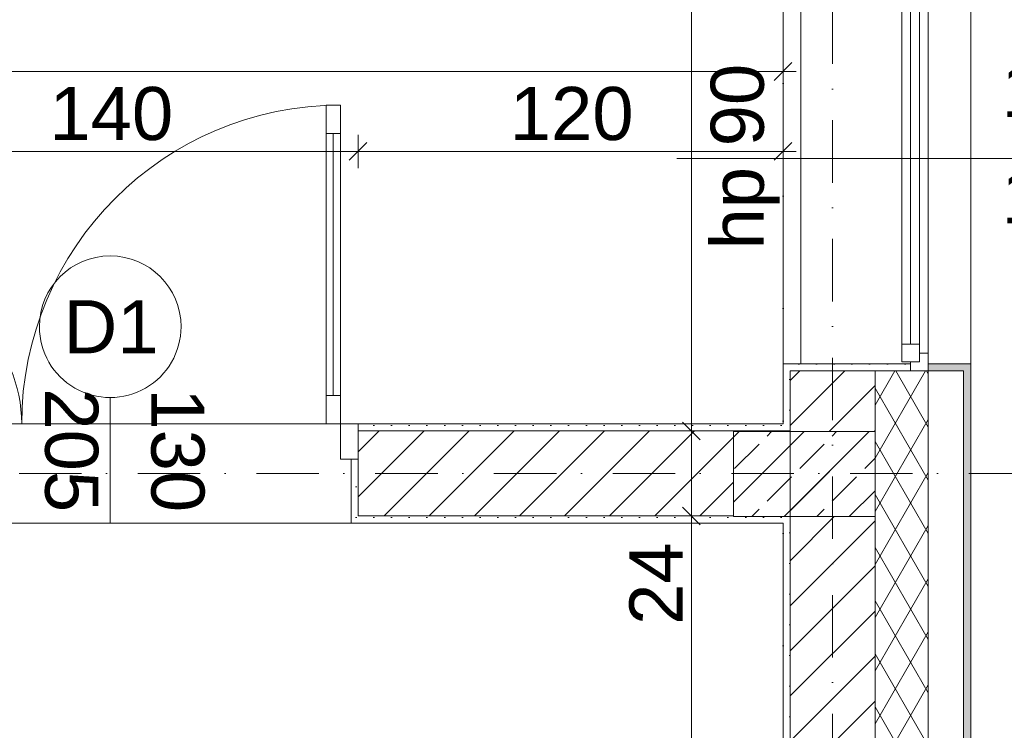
# Model space of a CAD drawing. Header units: millimetres. Extents: x -126905 to -83905, y -179170 to 5194.
# Tile 58 of 70: x -98125 to -95345, y -98592 to -96585. Entities that reach past the tile are written whole.
import ezdxf
from ezdxf.enums import TextEntityAlignment as Align

# ---------------------------------------------------------------- set-up
doc = ezdxf.new("R2010")
doc.units = ezdxf.units.MM
doc.header["$MEASUREMENT"] = 0
doc.linetypes.add('Kropki i Kreski', pattern=[335.138881, 176.388884, -88.194442, 0, -70.555556])
doc.linetypes.add('Kropkowana', pattern=[317.499995, 0, -317.499995])
for name, color, linetype, lineweight in [('Nowe_Drzwi Archicad_Nr_pióra__3', 7, 'Continuous', 13), ('Nowe_Konstrukcja - Stropy_Nr_pióra__125', 255, 'Continuous', 0), ('Nowe_Konstrukcja - Słupy_Nr_pióra__41', 7, 'Continuous', 13), ('Nowe_Konstrukcja - Ściany zew_Nr_pióra__21', 7, 'Continuous', 20), ('Nowe_Konstrukcja - Ściany zew_Nr_pióra__3', 7, 'Continuous', 13), ('Nowe_Okna Archicada_Nr_pióra__3', 7, 'Continuous', 13), ('Nowe_Osie_Nr_pióra__4', 8, 'Continuous', 13), ('Nowe_Wymiarowanie - Ogólne_Nr_pióra__42', 8, 'Continuous', 25), ('Nowe_Znaczniki drzwi Archicada_Nr_pióra__2', 8, 'Continuous', 15), ('Nowe_Znaczniki drzwi Archicada_Nr_pióra__7', 7, 'Continuous', 35), ('Nowe_Znaczniki okien Archicada_Nr_pióra__2', 8, 'Continuous', 15), ('Nowe_Znaczniki okien Archicada_Nr_pióra__7', 7, 'Continuous', 35)]:
    doc.layers.add(name, color=color, linetype=linetype, lineweight=lineweight)
for name, color, linetype, lineweight, true_color in [('Nowe_Elementy Modelu - Strefy_Nr_pióra__121', 7, 'Continuous', 0, 0xd5e3e3), ('Nowe_Konstrukcja - Słupy_Nr_pióra__101', 250, 'Continuous', 13, 0x333333), ('Nowe_Konstrukcja - Ściany zew_Nr_pióra__23', 7, 'Continuous', 13, 0x858585), ('Nowe_Wymiarowanie - Ogólne_Nr_pióra__81', 7, 'Continuous', 13, 0x6a6a6a), ('Nowe_Znaczniki drzwi Archicada_Nr_pióra__81', 7, 'Continuous', 13, 0x6a6a6a), ('Nowe_Znaczniki okien Archicada_Nr_pióra__81', 7, 'Continuous', 13, 0x6a6a6a)]:
    doc.layers.add(name, color=color, linetype=linetype, lineweight=lineweight, true_color=true_color)
for name, color, linetype in [('Nowe_Konstrukcja - Stropy', 7, 'Continuous'), ('Nowe_Konstrukcja - Słupy', 7, 'Continuous'), ('Nowe_Konstrukcja - Ściany zew', 7, 'Continuous'), ('Nowe_Osie', 7, 'Continuous'), ('Nowe_Wymiarowanie - Ogólne', 7, 'Continuous'), ('Nowe_Znaczniki drzwi Archicada', 7, 'Continuous'), ('Nowe_Znaczniki okien Archicada', 7, 'Continuous')]:
    doc.layers.add(name, color=color, linetype=linetype)
doc.styles.add('STYL_AUTOMATYCZNY_1', font='arial.ttf')
doc.dimstyles.new('STYL_AUTOMATYCZNY__1', dxfattribs={"dimtxt": 150, "dimasz": 47.5, "dimexe": 0.18, "dimexo": 0.0625, "dimgap": 0, "dimtad": 1, "dimtih": 1, "dimtoh": 1, "dimdec": 0, "dimlfac": 0.1, "dimzin": 0, "dimdsep": 46, "dimtxsty": 'STYL_AUTOMATYCZNY_1', "dimblk": 'ARROWHEAD_6', "dimblk1": 'ARROWHEAD_6', "dimblk2": 'ARROWHEAD_6', "dimcen": 0.09, "dimse1": 1, "dimse2": 1, "dimclrd": 256, "dimclre": 256, "dimclrt": 8, "dimazin": 0, "dimtfac": 1, "dimtdec": 4, "dimtmove": 0, "dimatfit": 3, "dimfxl": 0, "dimtolj": 1, "dimtzin": 0, "dimarcsym": 0})
doc.dimstyles.new('STYL_AUTOMATYCZNY__2', dxfattribs={"dimtxt": 150, "dimasz": 47.5, "dimexe": 0.18, "dimexo": 0.0625, "dimgap": 0, "dimtad": 1, "dimdec": 0, "dimlfac": 0.1, "dimzin": 0, "dimdsep": 46, "dimtxsty": 'STYL_AUTOMATYCZNY_1', "dimblk": 'ARROWHEAD_6', "dimblk1": 'ARROWHEAD_6', "dimblk2": 'ARROWHEAD_6', "dimcen": 0.09, "dimse1": 1, "dimse2": 1, "dimclrd": 256, "dimclre": 256, "dimclrt": 8, "dimazin": 0, "dimtfac": 1, "dimtdec": 4, "dimtmove": 0, "dimatfit": 3, "dimfxl": 0, "dimtolj": 1, "dimtzin": 0, "dimarcsym": 0})
doc.dimstyles.new('STYL_AUTOMATYCZNY__3', dxfattribs={"dimtxt": 150, "dimasz": 47.5, "dimexe": 0.18, "dimexo": 0.0625, "dimgap": 0, "dimtad": 1, "dimdec": 0, "dimlfac": 0.1, "dimzin": 0, "dimdsep": 46, "dimtxsty": 'STYL_AUTOMATYCZNY_1', "dimblk": 'ARROWHEAD_6', "dimblk1": 'ARROWHEAD_6', "dimblk2": 'ARROWHEAD_6', "dimcen": 0.09, "dimse1": 1, "dimse2": 1, "dimclrd": 256, "dimclre": 256, "dimclrt": 8, "dimazin": 0, "dimtfac": 1, "dimtdec": 4, "dimtmove": 2, "dimatfit": 3, "dimfxl": 0, "dimtolj": 1, "dimtzin": 0, "dimarcsym": 0})
pattern_1 = [(0, (0, 0), (0, 86.60254), [0, -50]), (0, (25, 43.3), (0, 86.60254), [0, -50])]
pattern_2 = [(45, (0, 0), (-63.63961, 63.63961), [])]
pattern_3 = [(45, (0, 0), (-91.92388, 91.92388), []), (45, (-45.96, 45.96), (-91.92388, 91.92388), [97.5, -32.5])]

# ---------------------------------------------------------------- blocks, each defined once
blk = doc.blocks.new('Strop_1_1', base_point=(-95969.5, -92006.6))
at = {"layer": 'Nowe_Konstrukcja - Stropy_Nr_pióra__125', "color": 255, "linetype": 'Kropkowana', "lineweight": 0, "flags": 128}
blk.add_lwpolyline([(-95969.5, -92006.6), (-121789.5, -92006.6), (-121789.5, -102826.6), (-111909.5, -102826.6), (-111909.5, -100086.6), (-107469, -100086.6), (-107469, -102826.6), (-95969.5, -102826.6)], close=True, dxfattribs=at)
blk = doc.blocks.new('Okno 27')
at = {"layer": 'Nowe_Okna Archicada_Nr_pióra__3', "color": 7, "linetype": 'Continuous', "lineweight": 13}
for p, q in [((-600, 360), (-580, 360)), ((-580, 0), (-580, 360)), ((600, 360), (580, 360)), ((580, 0), (580, 360)), ((-580, 310), (580, 310)), ((-600, 0), (-575, 0)), ((-600, -50), (-600, 0)), ((-600, -50), (-600, 0)), ((-575, 25), (-525, 25)), ((-575, -25), (-575, 25)), ((-575, 0), (-575, -25)), ((-525, 25), (525, 25)), ((-525, 25), (-525, -25)), ((-525, 25), (525, 25)), ((-525, 0), (525, 0)), ((525, -25), (525, 25)), ((525, 25), (575, 25)), ((575, 25), (575, -25)), ((575, -25), (575, 0)), ((575, 0), (600, 0)), ((600, -50), (600, 0)), ((600, -50), (600, 0)), ((-575, -25), (-550, -25)), ((-525, -25), (-575, -25)), ((-550, -25), (-550, -50)), ((525, -25), (-525, -25)), ((575, -25), (525, -25)), ((550, -50), (550, -25)), ((550, -25), (575, -25)), ((-550, -50), (-600, -50)), ((-580, -50), (-580, -170)), ((550, -50), (-550, -50)), ((600, -50), (550, -50)), ((580, -50), (580, -170)), ((-600, -170), (-580, -170)), ((-580, -170), (580, -170)), ((600, -170), (580, -170))]:
    blk.add_line(p, q, dxfattribs=at)
blk = doc.blocks.new('Znacznik O 27_3')
at = {"layer": 'Nowe_Znaczniki okien Archicada_Nr_pióra__2', "color": 8, "linetype": 'Continuous', "lineweight": 15, "flags": 128}
blk.add_lwpolyline([(-200, -1188.2, 1), (200, -1188.2, 1)], format="xyb", close=True, dxfattribs=at)
at = {"layer": 'Nowe_Znaczniki okien Archicada_Nr_pióra__81', "color": 251, "linetype": 'Continuous', "lineweight": 13, "true_color": 0x6a6a6a}
blk.add_line((0, -988.2), (0, 300), dxfattribs=at)
at = {"layer": 'Nowe_Znaczniki okien Archicada_Nr_pióra__7', "color": 7, "lineweight": 35, "char_height": 150, "attachment_point": 7, "style": 'STYL_AUTOMATYCZNY_1'}
for s, insert in [('\\A1;{\\pql;\\pt0;\\fArial|b0|i0|c238|p0;\\W1.000000;hp 90\\fArial|b0|i0|c238|p0;\\W1.000000;\\A1{\\H.66x;\\S^  ;}\\fArial|b0|i0|c238|p0;\\W1.000000;\\fArial|b0|i0|c238|p0;\\W1.000000;}', (-257.4, 9.1)), ('\\A1;{\\pql;\\pt0;\\fArial|b0|i0|c238|p0;\\W1.000000;O1\\fArial|b0|i0|c238|p0;\\W1.000000;\\fArial|b0|i0|c238|p0;\\W1.000000;\\fArial|b0|i0|c238|p0;\\W1.000000;}', (-137.2, -1265.7))]:
    blk.add_mtext(s, dxfattribs=dict(at, insert=insert))
at = {"layer": 'Nowe_Znaczniki okien Archicada_Nr_pióra__7', "color": 7, "lineweight": 35, "char_height": 150, "attachment_point": 7, "rotation": 270, "style": 'STYL_AUTOMATYCZNY_1'}
for s, insert in [('\\A1;{\\pql;\\pt0;\\fArial|b0|i0|c238|p0;\\W1.000000;196\\fArial|b0|i0|c238|p0;\\W1.000000;\\A1{\\H.66x;\\S^  ;}\\fArial|b0|i0|c238|p0;\\W1.000000;\\fArial|b0|i0|c238|p0;\\W1.000000;}', (-227.5, -617)), ('\\A1;{\\pql;\\pt0;\\fArial|b0|i0|c238|p0;\\W1.000000;120\\fArial|b0|i0|c238|p0;\\W1.000000;\\A1{\\H.66x;\\S^  ;}\\fArial|b0|i0|c238|p0;\\W1.000000;\\fArial|b0|i0|c238|p0;\\W1.000000;}', (72.5, -617))]:
    blk.add_mtext(s, dxfattribs=dict(at, insert=insert))
blk = doc.blocks.new('Ściana_3_1', base_point=(-95829.5, -102846.6))
at = {"layer": 'Nowe_Konstrukcja - Ściany zew_Nr_pióra__23', "linetype": 'Continuous', "lineweight": 13, "true_color": 0x858585}
h = blk.add_hatch(dxfattribs=at)
h.set_pattern_fill('Tynk_0001', color=252, style=0, pattern_type=2)
h.set_pattern_definition(pattern_1)
h.paths.add_polyline_path([(-95969.5, -97576.8), (-95949.5, -97576.8), (-95609.5, -97576.8), (-95609.5, -97556.8), (-95969.5, -97556.8)])
at = {"layer": 'Nowe_Konstrukcja - Ściany zew_Nr_pióra__23', "linetype": 'Continuous', "lineweight": 0, "true_color": 0xdfdfdf}
for points in [[(-95439.5, -97556.8), (-95559.5, -97556.8), (-95559.5, -97576.8), (-95459.5, -97576.8), (-95439.5, -97576.8)], [(-95459.5, -99876.6), (-95439.5, -99876.6), (-95439.5, -97576.8), (-95459.5, -97576.8)]]:
    blk.add_hatch(color=254, dxfattribs=at).paths.add_polyline_path(points)
at = {"layer": 'Nowe_Konstrukcja - Ściany zew_Nr_pióra__23', "linetype": 'Continuous', "lineweight": 13, "true_color": 0x858585}
h = blk.add_hatch(dxfattribs=at)
h.set_pattern_fill('Tynk_0001', color=252, style=0, pattern_type=2)
h.set_pattern_definition(pattern_1)
h.paths.add_polyline_path([(-95969.5, -97726.6), (-95949.5, -97726.6), (-95949.5, -97576.8), (-95969.5, -97576.8)])
h = blk.add_hatch(dxfattribs=at)
h.set_pattern_fill('Bloczki_ceramiczne_0001', color=252, style=0, pattern_type=2)
h.set_pattern_definition(pattern_2)
h.paths.add_polyline_path([(-95949.5, -97746.6), (-95709.5, -97746.6), (-95709.5, -97576.8), (-95949.5, -97576.8)])
h = blk.add_hatch(dxfattribs=at)
h.set_pattern_fill('Izolacja_miękka_0001', color=252, style=0, pattern_type=2)
h.set_pattern_definition([(60, (0, 0), (-64.951905, 37.5), []), (120, (0, 0), (64.951905, 37.5), [])])
h.paths.add_polyline_path([(-95709.5, -97988.5), (-95709.5, -97988.5), (-95709.5, -99876.6), (-95609.5, -99876.6), (-95559.5, -99876.6), (-95559.5, -97576.8), (-95609.5, -97576.8), (-95709.5, -97576.8), (-95709.5, -97748.5), (-95709.5, -97748.5)])
h = blk.add_hatch(dxfattribs=at)
h.set_pattern_fill('Tynk_0001', color=252, style=0, pattern_type=2)
h.set_pattern_definition(pattern_1)
h.paths.add_polyline_path([(-95969.5, -97726.6), (-95969.5, -97746.6), (-95949.5, -97746.6), (-95949.5, -97726.6)])
h = blk.add_hatch(dxfattribs=at)
h.set_pattern_fill('Bloczki_ceramiczne_0001', color=252, style=0, pattern_type=2)
h.set_pattern_definition(pattern_2)
h.paths.add_polyline_path([(-95709.5, -97746.6), (-95949.5, -97746.6), (-95949.5, -97748.5), (-95709.5, -97748.5)])
h = blk.add_hatch(dxfattribs=at)
h.set_pattern_fill('Tynk_0001', color=252, style=0, pattern_type=2)
h.set_pattern_definition(pattern_1)
h.paths.add_polyline_path([(-95949.5, -97988.5), (-95969.5, -97988.5), (-95969.5, -98006.6), (-95949.5, -98006.6)])
h = blk.add_hatch(dxfattribs=at)
h.set_pattern_fill('Bloczki_ceramiczne_0001', color=252, style=0, pattern_type=2)
h.set_pattern_definition(pattern_2)
h.paths.add_polyline_path([(-95949.5, -97988.5), (-95949.5, -99876.6), (-95709.5, -99876.6), (-95709.5, -97988.5)])
h = blk.add_hatch(dxfattribs=at)
h.set_pattern_fill('Tynk_0001', color=252, style=0, pattern_type=2)
h.set_pattern_definition(pattern_1)
h.paths.add_polyline_path([(-95969.5, -98006.6), (-95969.5, -99876.6), (-95949.5, -99876.6), (-95949.5, -98006.6)])
at = {"layer": 'Nowe_Konstrukcja - Ściany zew_Nr_pióra__21', "color": 7, "linetype": 'Continuous', "lineweight": 20}
for p, q in [((-95609.5, -97556.8), (-95969.5, -97556.8)), ((-95969.5, -97576.8), (-95969.5, -97556.8)), ((-95609.5, -97576.8), (-95609.5, -97556.8)), ((-95559.5, -97556.8), (-95439.5, -97556.8)), ((-95559.5, -97576.8), (-95559.5, -97556.8)), ((-95439.5, -97576.8), (-95439.5, -97556.8)), ((-95559.5, -97576.8), (-95609.5, -97576.8))]:
    blk.add_line(p, q, dxfattribs=at)
at = {"layer": 'Nowe_Konstrukcja - Ściany zew_Nr_pióra__21', "color": 7, "linetype": 'Continuous', "lineweight": 20, "flags": 128}
for points in [[(-95969.5, -97576.8), (-95969.5, -97726.6)], [(-95439.5, -99876.6), (-95439.5, -97576.8)], [(-95969.5, -98006.6), (-95969.5, -99876.6)]]:
    blk.add_lwpolyline(points, dxfattribs=at)
at = {"layer": 'Nowe_Konstrukcja - Ściany zew_Nr_pióra__3', "color": 7, "linetype": 'Continuous', "lineweight": 13}
for p, q in [((-95949.5, -97576.8), (-95949.5, -97746.6)), ((-95949.5, -97576.8), (-95609.5, -97576.8)), ((-95709.5, -97746.6), (-95709.5, -97576.8)), ((-95559.5, -99876.6), (-95559.5, -97576.8)), ((-95459.5, -97576.8), (-95559.5, -97576.8)), ((-95459.5, -99876.6), (-95459.5, -97576.8)), ((-95949.5, -97746.6), (-95969.5, -97746.6)), ((-95709.5, -97748.5), (-95709.5, -97746.6)), ((-95949.5, -97988.5), (-95949.5, -99876.6)), ((-95709.5, -99876.6), (-95709.5, -97988.5))]:
    blk.add_line(p, q, dxfattribs=at)
at = {"layer": 'Nowe_Okna Archicada_Nr_pióra__3', "color": 7, "linetype": 'Continuous', "lineweight": 13, "zscale": 1000, "rotation": 90.00000108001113}
blk.add_blockref('Okno 27', (-95609.5, -96976.8), dxfattribs=at)
at = {"layer": 'Nowe_Znaczniki okien Archicada', "color": 251, "lineweight": 13, "true_color": 0x6a6a6a, "rotation": 90}
blk.add_blockref('Znacznik O 27_3', (-95969.5, -96976.8), dxfattribs=at)
blk = doc.blocks.new('Drzwi podwójne_ asymetryczne 27')
at = {"layer": 'Nowe_Drzwi Archicad_Nr_pióra__3', "color": 7, "linetype": 'Continuous', "lineweight": 13}
for p, q in [((610, 820), (610, 900)), ((610, 900), (650, 900)), ((650, 900), (650, 820)), ((650, 820), (610, 820)), ((630, 820), (630, 80)), ((-650, 400), (-650, 300)), ((-610, 400), (-650, 400)), ((-610, 300), (-610, 400)), ((-650, 300), (-610, 300)), ((-630, 300), (-630, 100)), ((-610, 100), (-650, 100)), ((-650, 100), (-650, 0)), ((-610, 0), (-610, 100)), ((610, 0), (610, 80)), ((610, 80), (650, 80)), ((650, 80), (650, 0)), ((-650, 0), (-700, 0)), ((-700, 0), (-700, -100)), ((-700, 0), (-700, -20)), ((-700, 0), (-700, -20)), ((-650, -100), (-650, 0)), ((-650, 0), (-610, 0)), ((650, 0), (610, 0)), ((700, 0), (650, 0)), ((650, 0), (650, -100)), ((700, -100), (700, 0)), ((700, 0), (700, -20)), ((700, 0), (700, -20)), ((-700, -20), (-700, -100)), ((-700, -20), (-700, -100)), ((700, -20), (700, -100)), ((700, -20), (700, -100)), ((-700, -100), (-650, -100)), ((-680, -100), (-680, -280)), ((650, -100), (700, -100)), ((680, -100), (680, -280)), ((-700, -280), (-680, -280)), ((700, -280), (680, -280))]:
    blk.add_line(p, q, dxfattribs=at)
at = {"layer": 'Nowe_Drzwi Archicad_Nr_pióra__3', "color": 7, "linetype": 'Continuous', "lineweight": 13, "flags": 128}
for points in [[(630, 820), (630, 80), (610, 80), (610, 820)], [(650, 820), (650, 80), (630, 80), (630, 820)], [(-650, 300), (-650, 100), (-630, 100), (-630, 300)], [(-630, 300), (-630, 100), (-610, 100), (-610, 300)]]:
    blk.add_lwpolyline(points, close=True, dxfattribs=at)
at = {"layer": 'Nowe_Drzwi Archicad_Nr_pióra__3', "color": 7, "linetype": 'Continuous', "lineweight": 13}
for centre, radius, start, end in [((650, 0), 900, 90, 180), ((-650, 0), 400, 0, 90)]:
    blk.add_arc(centre, radius, start, end, dxfattribs=at)
blk = doc.blocks.new('Znacznik D 27_11')
at = {"layer": 'Nowe_Znaczniki drzwi Archicada_Nr_pióra__2', "color": 8, "linetype": 'Continuous', "lineweight": 15, "flags": 128}
blk.add_lwpolyline([(200, 274.3, 1), (-200, 274.3, 1)], format="xyb", close=True, dxfattribs=at)
at = {"layer": 'Nowe_Znaczniki drzwi Archicada_Nr_pióra__81', "color": 251, "linetype": 'Continuous', "lineweight": 13, "true_color": 0x6a6a6a}
blk.add_line((0, 74.3), (0, -280), dxfattribs=at)
at = {"layer": 'Nowe_Znaczniki drzwi Archicada_Nr_pióra__7', "color": 7, "lineweight": 35, "insert": (-131.5, 199.3), "char_height": 150, "attachment_point": 7, "style": 'STYL_AUTOMATYCZNY_1'}
blk.add_mtext('\\A1;{\\pql;\\pt0;\\fArial|b0|i0|c238|p0;\\W1.000000;D1\\fArial|b0|i0|c238|p0;\\W1.000000;\\fArial|b0|i0|c238|p0;\\W1.000000;\\fArial|b0|i0|c238|p0;\\W1.000000;}', dxfattribs=at)
at = {"layer": 'Nowe_Znaczniki drzwi Archicada_Nr_pióra__7', "color": 7, "lineweight": 35, "char_height": 150, "attachment_point": 7, "rotation": 270, "style": 'STYL_AUTOMATYCZNY_1'}
for s, insert in [('\\A1;{\\pql;\\pt0;\\fArial|b0|i0|c238|p0;\\W1.000000;205\\fArial|b0|i0|c238|p0;\\W1.000000;\\A1{\\H.66x;\\S^  ;}\\fArial|b0|i0|c238|p0;\\W1.000000;\\fArial|b0|i0|c238|p0;\\W1.000000;}', (-227.5, 100.3)), ('\\A1;{\\pql;\\pt0;\\fArial|b0|i0|c238|p0;\\W1.000000;130\\fArial|b0|i0|c238|p0;\\W1.000000;\\A1{\\H.66x;\\S^  ;}\\fArial|b0|i0|c238|p0;\\W1.000000;\\fArial|b0|i0|c238|p0;\\W1.000000;}', (72.4, 100.3))]:
    blk.add_mtext(s, dxfattribs=dict(at, insert=insert))
blk = doc.blocks.new('Ściana_13_1', base_point=(-104389.5, -97866.6))
at = {"layer": 'Nowe_Konstrukcja - Ściany zew_Nr_pióra__23', "linetype": 'Continuous', "lineweight": 13, "true_color": 0x858585}
h = blk.add_hatch(dxfattribs=at)
h.set_pattern_fill('Tynk_0001', color=252, style=0, pattern_type=2)
h.set_pattern_definition(pattern_1)
h.paths.add_polyline_path([(-97169.4, -97726.6), (-97169.4, -97746.6), (-95969.5, -97746.6), (-95969.5, -97726.6)])
h = blk.add_hatch(dxfattribs=at)
h.set_pattern_fill('Bloczki_ceramiczne_0001', color=252, style=0, pattern_type=2)
h.set_pattern_definition(pattern_2)
h.paths.add_polyline_path([(-95969.5, -97746.6), (-97169.4, -97746.6), (-97169.4, -97826.6), (-97169.4, -97986.6), (-96109.5, -97986.6), (-96109.5, -97748.5), (-95969.5, -97748.5)])
h = blk.add_hatch(dxfattribs=at)
h.set_pattern_fill('Bloczki_ceramiczne_0001', color=252, style=0, pattern_type=2)
h.set_pattern_definition(pattern_2)
h.paths.add_polyline_path([(-95949.5, -97746.6), (-95969.5, -97746.6), (-95969.5, -97748.5), (-95949.5, -97748.5)])
h = blk.add_hatch(dxfattribs=at)
h.set_pattern_fill('Tynk_0001', color=252, style=0, pattern_type=2)
h.set_pattern_definition(pattern_1)
h.paths.add_polyline_path([(-97169.4, -98006.6), (-97169.4, -97986.6), (-97169.4, -97826.6), (-97189.4, -97826.6), (-97189.4, -98006.6)])
h = blk.add_hatch(dxfattribs=at)
h.set_pattern_fill('Tynk_0001', color=252, style=0, pattern_type=2)
h.set_pattern_definition(pattern_1)
h.paths.add_polyline_path([(-96109.5, -97986.6), (-97169.4, -97986.6), (-97169.4, -98006.6), (-95969.5, -98006.6), (-95969.5, -97988.5), (-96109.5, -97988.5)])
at = {"layer": 'Nowe_Konstrukcja - Ściany zew_Nr_pióra__21', "color": 7, "linetype": 'Continuous', "lineweight": 20}
for p, q in [((-97169.4, -97726.6), (-97169.4, -97746.6)), ((-97169.4, -97746.6), (-97169.4, -97826.6)), ((-97189.4, -97826.6), (-97189.4, -98006.6)), ((-97169.4, -97826.6), (-97189.4, -97826.6)), ((-97169.4, -98006.6), (-97189.4, -98006.6))]:
    blk.add_line(p, q, dxfattribs=at)
at = {"layer": 'Nowe_Konstrukcja - Ściany zew_Nr_pióra__21', "color": 7, "linetype": 'Continuous', "lineweight": 20, "flags": 128}
for points in [[(-95969.5, -97726.6), (-97169.4, -97726.6)], [(-97169.4, -98006.6), (-95969.5, -98006.6)]]:
    blk.add_lwpolyline(points, dxfattribs=at)
at = {"layer": 'Nowe_Konstrukcja - Ściany zew_Nr_pióra__3', "color": 7, "linetype": 'Continuous', "lineweight": 13}
for p, q in [((-95969.5, -97746.6), (-97169.4, -97746.6)), ((-95949.5, -97746.6), (-95969.5, -97746.6)), ((-97169.4, -97986.6), (-97169.4, -97826.6)), ((-97169.4, -97986.6), (-96109.5, -97986.6))]:
    blk.add_line(p, q, dxfattribs=at)
at = {"layer": 'Nowe_Drzwi Archicad_Nr_pióra__3', "color": 7, "linetype": 'Continuous', "lineweight": 13, "zscale": 1000, "rotation": 1.807776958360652e-05}
blk.add_blockref('Drzwi podwójne_ asymetryczne 27', (-97869.4, -97726.6), dxfattribs=at)
at = {"layer": 'Nowe_Znaczniki drzwi Archicada', "color": 251, "lineweight": 13, "true_color": 0x6a6a6a, "rotation": 1.807776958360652e-05}
blk.add_blockref('Znacznik D 27_11', (-97869.4, -97726.6), dxfattribs=at)
blk = doc.blocks.new('Standardowy znacznik osi')
at = {"layer": 'Nowe_Osie_Nr_pióra__4', "color": 8, "linetype": 'Kropki i Kreski', "lineweight": 13}
blk.add_line((1000, 0), (16473, 0), dxfattribs=at)
at = {"layer": 'Nowe_Osie_Nr_pióra__4', "color": 8, "lineweight": 13, "style": 'STYL_AUTOMATYCZNY_1'}
for tag, p in [('AC_MarkerText_1_0', (-67.9, -57.1)), ('AC_MarkerText_1_1', (17905.2, -57.1))]:
    blk.add_attdef(tag, text='', height=250, rotation=270, dxfattribs=at).set_placement(p, align=Align.TOP_CENTER)
blk = doc.blocks.new('Standardowy znacznik osi_5')
at = {"layer": 'Nowe_Osie_Nr_pióra__4', "color": 8, "linetype": 'Kropki i Kreski', "lineweight": 13}
blk.add_line((1000, 0), (32849.3, 0), dxfattribs=at)
at = {"layer": 'Nowe_Osie_Nr_pióra__4', "color": 8, "lineweight": 13, "style": 'STYL_AUTOMATYCZNY_1'}
for tag, p in [('AC_MarkerText_1_0', (-250, -239.3)), ('AC_MarkerText_1_1', (34099.3, -239.3))]:
    blk.add_attdef(tag, text='', height=250, rotation=180, dxfattribs=at).set_placement(p, align=Align.TOP_CENTER)
blk = doc.blocks.new('*D195')
at = {"layer": 'Nowe_Wymiarowanie - Ogólne_Nr_pióra__81', "color": 251, "linetype": 'Continuous', "lineweight": 13, "true_color": 0x6a6a6a}
for p, q in [((-94169.4, -90996.6), (-94169.4, -96376.8)), ((-94144.4, -96401.8), (-94194.4, -96351.8)), ((-94216.3, -96376.8), (-94122.6, -96376.8)), ((-94169.4, -96376.8), (-94169.4, -97576.8)), ((-94144.4, -97601.8), (-94194.4, -97551.8))]:
    blk.add_line(p, q, dxfattribs=at)
at = {"layer": 'Nowe_Wymiarowanie - Ogólne_Nr_pióra__42', "color": 8, "lineweight": 25, "insert": (-94199.4, -97148.4), "char_height": 150, "attachment_point": 7, "rotation": 90, "style": 'STYL_AUTOMATYCZNY_1'}
blk.add_mtext('\\A1;{\\pql;\\fArial|b0|i0|c238|p0;\\W1.000000;120}', dxfattribs=at)
blk = doc.blocks.new('ARROWHEAD_6')
at = {"color": 0, "linetype": 'Continuous', "lineweight": 0}
for p, q in [((0, 0), (-1, 0)), ((-0.5, -0.5), (0.5, 0.5))]:
    blk.add_line(p, q, dxfattribs=at)
blk = doc.blocks.new('*D196')
at = {"layer": 'Nowe_Wymiarowanie - Ogólne_Nr_pióra__81', "color": 251, "linetype": 'Continuous', "lineweight": 13, "true_color": 0x6a6a6a}
for p, q in [((-94169.4, -96376.8), (-94169.4, -97576.8)), ((-94144.4, -97601.8), (-94194.4, -97551.8)), ((-94216.3, -97576.8), (-94122.6, -97576.8)), ((-94169.4, -97576.8), (-94169.4, -99876.6)), ((-94144.4, -99901.6), (-94194.4, -99851.6))]:
    blk.add_line(p, q, dxfattribs=at)
at = {"layer": 'Nowe_Wymiarowanie - Ogólne_Nr_pióra__42', "color": 8, "lineweight": 25, "insert": (-94199.4, -98898.3), "char_height": 150, "attachment_point": 7, "rotation": 90, "style": 'STYL_AUTOMATYCZNY_1'}
blk.add_mtext('\\A1;{\\pql;\\fArial|b0|i0|c238|p0;\\W1.000000;230}', dxfattribs=at)
blk = doc.blocks.new('*D197')
at = {"layer": 'Nowe_Wymiarowanie - Ogólne_Nr_pióra__81', "color": 251, "linetype": 'Continuous', "lineweight": 13, "true_color": 0x6a6a6a}
for p, q in [((-94169.4, -97576.8), (-94169.4, -99876.6)), ((-94144.4, -99901.6), (-94194.4, -99851.6)), ((-94216.3, -99876.6), (-94122.6, -99876.6)), ((-94169.4, -99876.6), (-94169.4, -100776.6))]:
    blk.add_line(p, q, dxfattribs=at)
blk = doc.blocks.new('*D203')
at = {"layer": 'Nowe_Wymiarowanie - Ogólne_Nr_pióra__81', "color": 251, "linetype": 'Continuous', "lineweight": 13, "true_color": 0x6a6a6a}
for p, q in [((-93769.4, -90959.1), (-93769.4, -90996.6)), ((-93816.3, -90996.6), (-93722.6, -90996.6)), ((-93744.4, -91021.6), (-93794.4, -90971.6)), ((-93769.4, -90996.6), (-93769.4, -103836.6)), ((-93794.4, -103811.6), (-93744.4, -103861.6)), ((-93816.3, -103836.6), (-93722.6, -103836.6)), ((-93769.4, -103836.6), (-93769.4, -103874.1))]:
    blk.add_line(p, q, dxfattribs=at)
at = {"layer": 'Nowe_Wymiarowanie - Ogólne_Nr_pióra__42', "color": 8, "lineweight": 25, "insert": (-93799.4, -97674), "char_height": 150, "attachment_point": 7, "rotation": 90, "style": 'STYL_AUTOMATYCZNY_1'}
blk.add_mtext('\\A1;{\\pql;\\fArial|b0|i0|c238|p0;\\W1.000000;1\xa0284}', dxfattribs=at)
blk = doc.blocks.new('*D230')
at = {"layer": 'Nowe_Wymiarowanie - Ogólne_Nr_pióra__81', "color": 251, "linetype": 'Continuous', "lineweight": 13, "true_color": 0x6a6a6a}
for p, q in [((-118409.5, -96778.5), (-118409.5, -96684.8)), ((-95969.5, -96778.5), (-95969.5, -96684.8)), ((-118384.5, -96706.6), (-118434.5, -96756.6)), ((-95994.5, -96756.6), (-95944.5, -96706.6)), ((-118447, -96731.6), (-118409.5, -96731.6)), ((-118409.5, -96731.6), (-95969.5, -96731.6)), ((-95969.5, -96731.6), (-95932, -96731.6))]:
    blk.add_line(p, q, dxfattribs=at)
at = {"layer": 'Nowe_Wymiarowanie - Ogólne_Nr_pióra__42', "color": 8, "lineweight": 25, "insert": (-107446.9, -96701.6), "char_height": 150, "attachment_point": 7, "style": 'STYL_AUTOMATYCZNY_1'}
blk.add_mtext('\\A1;{\\pql;\\fArial|b0|i0|c238|p0;\\W1.000000;2\xa0244}', dxfattribs=at)
blk = doc.blocks.new('*D241')
at = {"layer": 'Nowe_Wymiarowanie - Ogólne_Nr_pióra__81', "color": 251, "linetype": 'Continuous', "lineweight": 13, "true_color": 0x6a6a6a}
for p, q in [((-95969.5, -102441.6), (-95969.5, -102535.3)), ((-105634.5, -102513.5), (-105584.5, -102463.5)), ((-95994.5, -102513.5), (-95944.5, -102463.5)), ((-95969.5, -102488.5), (-105609.5, -102488.5)), ((-95932, -102488.5), (-95969.5, -102488.5))]:
    blk.add_line(p, q, dxfattribs=at)
at = {"layer": 'Nowe_Wymiarowanie - Ogólne_Nr_pióra__42', "color": 8, "lineweight": 25, "char_height": 150, "attachment_point": 7, "style": 'STYL_AUTOMATYCZNY_1'}
for s, insert in [('\\A1;{\\pql;\\fArial|b0|i0|c238|p0;\\W1.000000;24}', (-105584.5, -102458.5)), ('\\A1;{\\pql;\\fArial|b0|i0|c238|p0;\\W1.000000;964}', (-100846.7, -102458.5))]:
    blk.add_mtext(s, dxfattribs=dict(at, insert=insert))
blk = doc.blocks.new('*D251')
at = {"layer": 'Nowe_Wymiarowanie - Ogólne_Nr_pióra__81', "color": 251, "linetype": 'Continuous', "lineweight": 13, "true_color": 0x6a6a6a}
for p, q in [((-95974.5, -92437.5), (-95924.5, -92387.5)), ((-95949.5, -92365.6), (-95949.5, -92459.4)), ((-95734.5, -92437.5), (-95684.5, -92387.5)), ((-95709.5, -92365.6), (-95709.5, -92459.4)), ((-95709.5, -92412.5), (-95949.5, -92412.5)), ((-95672, -92412.5), (-95709.5, -92412.5))]:
    blk.add_line(p, q, dxfattribs=at)
blk = doc.blocks.new('*D252')
at = {"layer": 'Nowe_Wymiarowanie - Ogólne_Nr_pióra__81', "color": 251, "linetype": 'Continuous', "lineweight": 13, "true_color": 0x6a6a6a}
for p, q in [((-100876.9, -92437.5), (-100826.9, -92387.5)), ((-95974.5, -92437.5), (-95924.5, -92387.5)), ((-95949.5, -92412.5), (-100851.9, -92412.5))]:
    blk.add_line(p, q, dxfattribs=at)
at = {"layer": 'Nowe_Wymiarowanie - Ogólne_Nr_pióra__42', "color": 8, "lineweight": 25, "char_height": 150, "attachment_point": 7, "style": 'STYL_AUTOMATYCZNY_1'}
for s, insert in [('\\A1;{\\pql;\\fArial|b0|i0|c238|p0;\\W1.000000;12}', (-100826.9, -92382.5)), ('\\A1;{\\pql;\\fArial|b0|i0|c238|p0;\\W1.000000;490}', (-98572.3, -92382.5)), ('\\A1;{\\pql;\\fArial|b0|i0|c238|p0;\\W1.000000;24}', (-96223.3, -92382.5))]:
    blk.add_mtext(s, dxfattribs=dict(at, insert=insert))
blk = doc.blocks.new('*D270')
at = {"layer": 'Nowe_Wymiarowanie - Ogólne_Nr_pióra__81', "color": 251, "linetype": 'Continuous', "lineweight": 13, "true_color": 0x6a6a6a}
for p, q in [((-96203.4, -92011.6), (-96253.4, -91961.6)), ((-96228.4, -91949.1), (-96228.4, -91986.6)), ((-96275.3, -91986.6), (-96181.5, -91986.6)), ((-96228.4, -91986.6), (-96228.4, -97746.6)), ((-96203.4, -97771.6), (-96253.4, -97721.6))]:
    blk.add_line(p, q, dxfattribs=at)
at = {"layer": 'Nowe_Wymiarowanie - Ogólne_Nr_pióra__42', "color": 8, "lineweight": 25, "insert": (-96258.4, -95038.2), "char_height": 150, "attachment_point": 7, "rotation": 90, "style": 'STYL_AUTOMATYCZNY_1'}
blk.add_mtext('\\A1;{\\pql;\\fArial|b0|i0|c238|p0;\\W1.000000;576}', dxfattribs=at)
blk = doc.blocks.new('*D271')
at = {"layer": 'Nowe_Wymiarowanie - Ogólne_Nr_pióra__81', "color": 251, "linetype": 'Continuous', "lineweight": 13, "true_color": 0x6a6a6a}
for p, q in [((-96228.4, -91986.6), (-96228.4, -97746.6)), ((-96203.4, -97771.6), (-96253.4, -97721.6)), ((-96275.3, -97746.6), (-96181.5, -97746.6)), ((-96228.4, -97746.6), (-96228.4, -97986.6)), ((-96203.4, -98011.6), (-96253.4, -97961.6)), ((-96275.3, -97986.6), (-96181.5, -97986.6))]:
    blk.add_line(p, q, dxfattribs=at)
blk = doc.blocks.new('*D272')
at = {"layer": 'Nowe_Wymiarowanie - Ogólne_Nr_pióra__81', "color": 251, "linetype": 'Continuous', "lineweight": 13, "true_color": 0x6a6a6a}
for p, q in [((-96203.4, -98011.6), (-96253.4, -97961.6)), ((-96275.3, -97986.6), (-96181.5, -97986.6)), ((-96228.4, -97986.6), (-96228.4, -102846.6)), ((-96203.4, -102871.6), (-96253.4, -102821.6)), ((-96275.3, -102846.6), (-96181.5, -102846.6))]:
    blk.add_line(p, q, dxfattribs=at)
at = {"layer": 'Nowe_Wymiarowanie - Ogólne_Nr_pióra__42', "color": 8, "lineweight": 25, "char_height": 150, "attachment_point": 7, "rotation": 90, "style": 'STYL_AUTOMATYCZNY_1'}
for s, insert in [('\\A1;{\\pql;\\fArial|b0|i0|c238|p0;\\W1.000000;24}', (-96253.4, -98294.3)), ('\\A1;{\\pql;\\fArial|b0|i0|c238|p0;\\W1.000000;486}', (-96258.4, -100588.2)), ('\\A1;{\\pql;\\fArial|b0|i0|c238|p0;\\W1.000000;24}', (-96258.4, -102821.6))]:
    blk.add_mtext(s, dxfattribs=dict(at, insert=insert))
blk = doc.blocks.new('*D289')
at = {"layer": 'Nowe_Wymiarowanie - Ogólne_Nr_pióra__81', "color": 251, "linetype": 'Continuous', "lineweight": 13, "true_color": 0x6a6a6a}
for p, q in [((-97241, -96346.4), (-97241, -96440.1)), ((-95949.5, -96346.4), (-95949.5, -96440.1)), ((-97266, -96418.2), (-97216, -96368.2)), ((-95974.5, -96418.2), (-95924.5, -96368.2)), ((-95949.5, -96393.2), (-97241, -96393.2)), ((-95912, -96393.2), (-95949.5, -96393.2))]:
    blk.add_line(p, q, dxfattribs=at)
at = {"layer": 'Nowe_Wymiarowanie - Ogólne_Nr_pióra__42', "color": 8, "lineweight": 25, "insert": (-96766.9, -96363.2), "char_height": 150, "attachment_point": 7, "style": 'STYL_AUTOMATYCZNY_1'}
blk.add_mtext('\\A1;{\\pql;\\fArial|b0|i0|c238|p0;\\W1.000000;129}', dxfattribs=at)
blk = doc.blocks.new('*D312')
at = {"layer": 'Nowe_Wymiarowanie - Ogólne_Nr_pióra__81', "color": 251, "linetype": 'Continuous', "lineweight": 13, "true_color": 0x6a6a6a}
for p, q in [((-98569.4, -99637.9), (-98569.4, -99544.2)), ((-97169.4, -99637.9), (-97169.4, -99544.2)), ((-98544.4, -99566.1), (-98594.4, -99616.1)), ((-97144.4, -99566.1), (-97194.4, -99616.1)), ((-98569.4, -99591.1), (-97169.4, -99591.1))]:
    blk.add_line(p, q, dxfattribs=at)
at = {"layer": 'Nowe_Wymiarowanie - Ogólne_Nr_pióra__42', "color": 8, "lineweight": 25, "insert": (-98041.1, -99561.1), "char_height": 150, "attachment_point": 7, "style": 'STYL_AUTOMATYCZNY_1'}
blk.add_mtext('\\A1;{\\pql;\\fArial|b0|i0|c238|p0;\\W1.000000;140}', dxfattribs=at)
blk = doc.blocks.new('*D313')
at = {"layer": 'Nowe_Wymiarowanie - Ogólne_Nr_pióra__81', "color": 251, "linetype": 'Continuous', "lineweight": 13, "true_color": 0x6a6a6a}
for p, q in [((-97169.4, -99637.9), (-97169.4, -99544.2)), ((-95969.5, -99637.9), (-95969.5, -99544.2)), ((-97144.4, -99566.1), (-97194.4, -99616.1)), ((-95994.5, -99616.1), (-95944.5, -99566.1)), ((-97169.4, -99591.1), (-95969.5, -99591.1)), ((-95969.5, -99591.1), (-95932, -99591.1))]:
    blk.add_line(p, q, dxfattribs=at)
at = {"layer": 'Nowe_Wymiarowanie - Ogólne_Nr_pióra__42', "color": 8, "lineweight": 25, "insert": (-96741.1, -99561.1), "char_height": 150, "attachment_point": 7, "style": 'STYL_AUTOMATYCZNY_1'}
blk.add_mtext('\\A1;{\\pql;\\fArial|b0|i0|c238|p0;\\W1.000000;120}', dxfattribs=at)
blk = doc.blocks.new('*D324')
at = {"layer": 'Nowe_Wymiarowanie - Ogólne_Nr_pióra__81', "color": 251, "linetype": 'Continuous', "lineweight": 13, "true_color": 0x6a6a6a}
for p, q in [((-98569.4, -97004.2), (-98569.4, -96910.4)), ((-97169.4, -97004.2), (-97169.4, -96910.4)), ((-98544.4, -96932.3), (-98594.4, -96982.3)), ((-97144.4, -96932.3), (-97194.4, -96982.3)), ((-98569.4, -96957.3), (-97169.4, -96957.3))]:
    blk.add_line(p, q, dxfattribs=at)
at = {"layer": 'Nowe_Wymiarowanie - Ogólne_Nr_pióra__42', "color": 8, "lineweight": 25, "insert": (-98041.1, -96927.3), "char_height": 150, "attachment_point": 7, "style": 'STYL_AUTOMATYCZNY_1'}
blk.add_mtext('\\A1;{\\pql;\\fArial|b0|i0|c238|p0;\\W1.000000;140}', dxfattribs=at)
blk = doc.blocks.new('*D325')
at = {"layer": 'Nowe_Wymiarowanie - Ogólne_Nr_pióra__81', "color": 251, "linetype": 'Continuous', "lineweight": 13, "true_color": 0x6a6a6a}
for p, q in [((-97169.4, -97004.2), (-97169.4, -96910.4)), ((-95969.5, -97004.2), (-95969.5, -96910.4)), ((-97144.4, -96932.3), (-97194.4, -96982.3)), ((-95994.5, -96982.3), (-95944.5, -96932.3)), ((-97169.4, -96957.3), (-95969.5, -96957.3)), ((-95969.5, -96957.3), (-95932, -96957.3))]:
    blk.add_line(p, q, dxfattribs=at)
at = {"layer": 'Nowe_Wymiarowanie - Ogólne_Nr_pióra__42', "color": 8, "lineweight": 25, "insert": (-96741.1, -96927.3), "char_height": 150, "attachment_point": 7, "style": 'STYL_AUTOMATYCZNY_1'}
blk.add_mtext('\\A1;{\\pql;\\fArial|b0|i0|c238|p0;\\W1.000000;120}', dxfattribs=at)
blk = doc.blocks.new('Słup_25_1', base_point=(-95829.5, -97868.5))
at = {"layer": 'Nowe_Konstrukcja - Słupy_Nr_pióra__101', "linetype": 'Continuous', "lineweight": 13, "true_color": 0x333333}
h = blk.add_hatch(dxfattribs=at)
h.set_pattern_fill('Beton_zbrojony_0001', color=250, style=0, pattern_type=2)
h.set_pattern_definition(pattern_3)
h.paths.add_polyline_path([(-95949.5, -97988.5), (-95709.5, -97988.5), (-95709.5, -97748.5), (-95949.5, -97748.5)])
at = {"layer": 'Nowe_Konstrukcja - Słupy_Nr_pióra__41', "color": 7, "linetype": 'Continuous', "lineweight": 13, "flags": 128}
blk.add_lwpolyline([(-95949.5, -97988.5), (-95709.5, -97988.5), (-95709.5, -97748.5), (-95949.5, -97748.5)], close=True, dxfattribs=at)
blk = doc.blocks.new('Słup_35_1', base_point=(-95909.5, -97868.5))
at = {"layer": 'Nowe_Konstrukcja - Słupy_Nr_pióra__101', "linetype": 'Continuous', "lineweight": 13, "true_color": 0x333333}
h = blk.add_hatch(dxfattribs=at)
h.set_pattern_fill('Beton_zbrojony_0001', color=250, style=0, pattern_type=2)
h.set_pattern_definition(pattern_3)
h.paths.add_polyline_path([(-96109.5, -97988.5), (-95709.5, -97988.5), (-95709.5, -97748.5), (-96109.5, -97748.5)])
at = {"layer": 'Nowe_Konstrukcja - Słupy_Nr_pióra__41', "color": 7, "linetype": 'Continuous', "lineweight": 13, "flags": 128}
blk.add_lwpolyline([(-96109.5, -97988.5), (-95709.5, -97988.5), (-95709.5, -97748.5), (-96109.5, -97748.5)], close=True, dxfattribs=at)

msp = doc.modelspace()

# ---------------------------------------------------------------- linework, layer by layer
at = {"layer": 'Nowe_Elementy Modelu - Strefy_Nr_pióra__121', "color": 254, "linetype": 'Continuous', "lineweight": 0, "true_color": 0xd5e3e3, "flags": 128}
for points in [[(-110479.4, -99826.6), (-110479.5, -97726.6), (-105589.5, -97726.6), (-95969.5, -97726.6), (-95969.5, -96146.6), (-111429.5, -96146.6), (-114206.4, -96146.6), (-114206.4, -96206.6), (-115006.4, -96206.6), (-115006.4, -96146.6), (-117749.5, -96146.6), (-117749.5, -97726.6), (-111889.5, -97726.7), (-111889.4, -99826.7)], [(-105589.5, -102826.6), (-104669.5, -102826.6), (-95969.5, -102826.6), (-95969.5, -98006.6), (-105589.5, -98006.6)]]:
    msp.add_lwpolyline(points, close=True, dxfattribs=at)

# ---------------------------------------------------------------- block references
at = {"layer": 'Nowe_Konstrukcja - Stropy', "color": 255, "linetype": 'Kropkowana', "lineweight": 0}
msp.add_blockref('Strop_1_1', (-95969.5, -92006.6), dxfattribs=at)
at = {"layer": 'Nowe_Konstrukcja - Słupy', "color": 7, "lineweight": 13}
for name, p in [('Słup_35_1', (-95909.5, -97868.5)), ('Słup_25_1', (-95829.5, -97868.5))]:
    msp.add_blockref(name, p, dxfattribs=at)
at = {"layer": 'Nowe_Konstrukcja - Ściany zew', "color": 7, "lineweight": 20}
for name, p in [('Ściana_3_1', (-95829.5, -102846.6)), ('Ściana_13_1', (-104389.5, -97866.6))]:
    msp.add_blockref(name, p, dxfattribs=at)
at = {"layer": 'Nowe_Osie', "color": 8, "linetype": 'Continuous', "lineweight": 15, "zscale": 1000}
for name, p, rotation in [('Standardowy znacznik osi', (-95829.5, -106426.6), 90), ('Standardowy znacznik osi_5', (-91921.8, -97866.6), 180)]:
    msp.add_blockref(name, p, dxfattribs=dict(at, rotation=rotation))

# ---------------------------------------------------------------- dimensions: what is measured, and where the dimension line sits
at = {"layer": 'Nowe_Wymiarowanie - Ogólne', "color": 251, "linetype": 'Continuous', "lineweight": 13, "true_color": 0x6a6a6a}
for base, p1, p2, angle, dimstyle, picture, middle, turn in [((-93769.4, -103836.6), (-95439.5, -90996.6), (-95439.5, -103836.6), 270, 'STYL_AUTOMATYCZNY__2', '*D203', (-93874.4, -97416.7), 90), ((-94169.4, -97576.8), (-95559.5, -96376.8), (-95559.5, -97576.8), 270, 'STYL_AUTOMATYCZNY__2', '*D195', (-94274.4, -96977.2), 90), ((-96228.4, -97746.6), (-115107, -91986.6), (-100109.5, -97746.6), 270, 'STYL_AUTOMATYCZNY__2', '*D270', (-96333.4, -94867), 90), ((-96228.4, -97986.6), (-100109.5, -97746.6), (-100109.5, -97986.6), 270, 'STYL_AUTOMATYCZNY__3', '*D271', (-96328.4, -98180.2), 90), ((-95949.5, -92412.5), (-95709.5, -97416.6), (-95949.5, -97416.6), 180, 'STYL_AUTOMATYCZNY__3', '*D251', (-96109.2, -92307.5), 360), ((-94169.4, -99876.6), (-95559.5, -97576.8), (-95559.5, -99876.6), 270, 'STYL_AUTOMATYCZNY__2', '*D196', (-94274.4, -98727.1), 90), ((-94169.427291, -99876.615317), (-95559.508752, -99876.615316), (-95609.508752, -99876.615317), 270, 'STYL_AUTOMATYCZNY__2', '*D197', (-94274.427292, -99876.742364), 90), ((-96228.4, -102846.6), (-100109.5, -97986.6), (-120469.2, -102846.6), 270, 'STYL_AUTOMATYCZNY__2', '*D272', (-96333.4, -100417), 90)]:
    dim = msp.add_linear_dim(base=base, p1=p1, p2=p2, angle=angle, dimstyle=dimstyle, dxfattribs=at)
    dim.commit()
    dim.dimension.update_dxf_attribs({"geometry": picture, "text_midpoint": middle, "dimtype": 160, "text_rotation": turn})
for base, p1, p2, picture, middle in [((-100851.9, -92412.5), (-95949.5, -97416.6), (-100851.9, -93996.6), '*D252', (-98401.1, -92307.5)), ((-97241, -96393.2), (-95949.5, -97416.6), (-97241, -95986.6), '*D289', (-96595.7, -96288.2)), ((-105609.5, -102488.5), (-95969.5, -98006.6), (-105609.5, -100416.6), '*D241', (-100675.5, -102383.5))]:
    dim = msp.add_linear_dim(base=base, p1=p1, p2=p2, angle=180, dimstyle='STYL_AUTOMATYCZNY__1', dxfattribs=at)
    dim.commit()
    dim.dimension.update_dxf_attribs({"geometry": picture, "text_midpoint": middle, "dimtype": 160})
for base, p1, p2, picture, middle in [((-95969.5, -96731.6), (-118409.5, -97726.6), (-95969.5, -97726.6), '*D230', (-107189.6, -96626.6)), ((-97169.4, -96957.3), (-98569.4, -97726.6), (-97169.4, -97726.6), '*D324', (-97869.8, -96852.3)), ((-95969.5, -96957.3), (-97169.4, -97726.6), (-95969.5, -97726.6), '*D325', (-96569.9, -96852.3)), ((-97169.4, -99591.1), (-98569.4, -97726.6), (-97169.4, -97726.6), '*D312', (-97869.8, -99486.1)), ((-95969.5, -99591.1), (-97169.4, -97726.6), (-95969.5, -97726.6), '*D313', (-96569.9, -99486.1))]:
    dim = msp.add_linear_dim(base=base, p1=p1, p2=p2, dimstyle='STYL_AUTOMATYCZNY__1', dxfattribs=at)
    dim.commit()
    dim.dimension.update_dxf_attribs({"geometry": picture, "text_midpoint": middle, "dimtype": 160})

doc.saveas('drawing.dxf')
